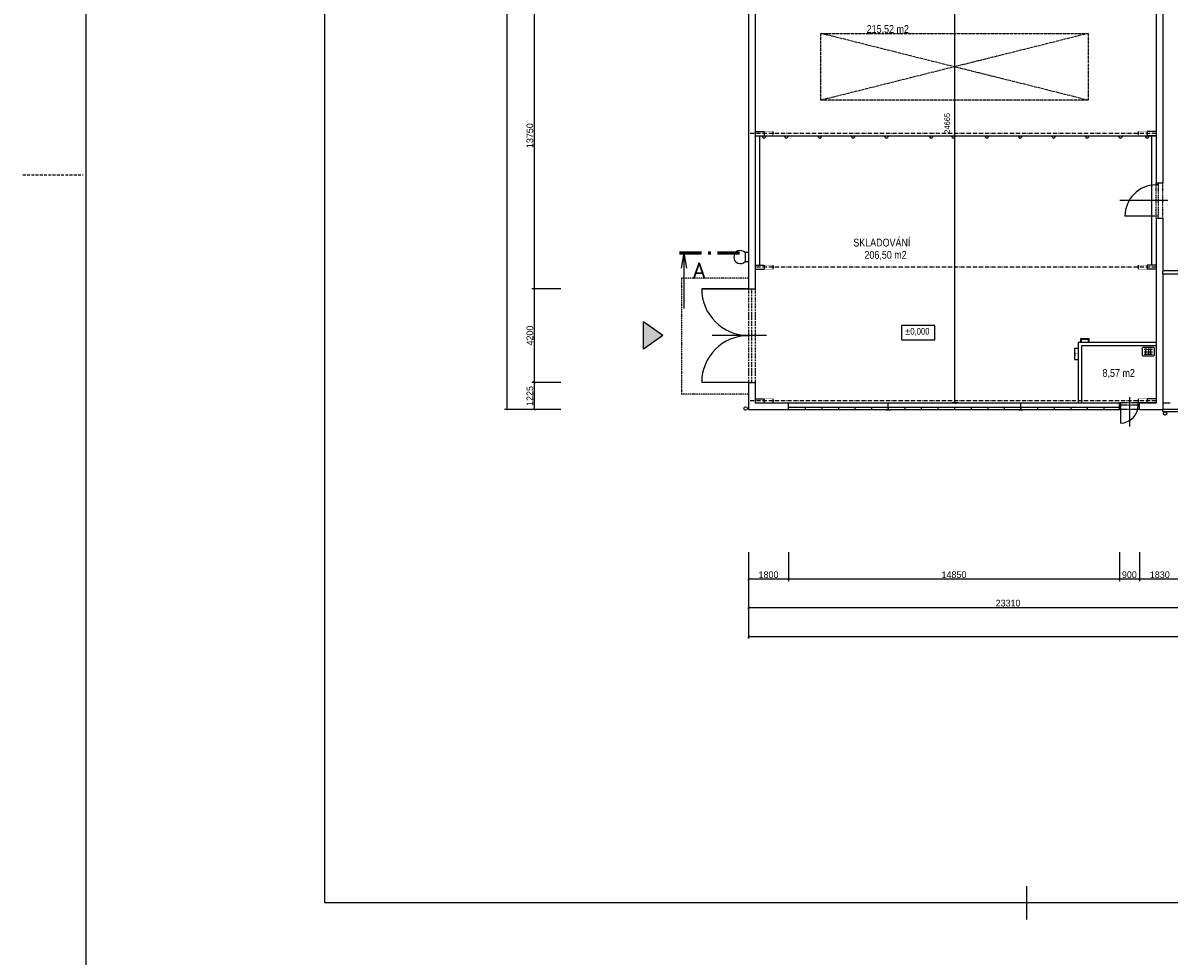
# Model space of a CAD drawing. Header units: millimetres. Extents: x -637441 to -130928, y -380379 to -53767.
# Tile 1 of 193: x -637441 to -585990, y -311380 to -269486. Entities that reach past the tile are written whole.
import ezdxf

# ---------------------------------------------------------------- set-up
doc = ezdxf.new("R2010")
doc.units = ezdxf.units.MM
doc.header["$LTSCALE"] = 10
for name, pattern in [('ACAD_ISO03W100', [30, 12, -18]), ('ACAD_ISO05W100', [34, 24, -3, 0.5, -3, 0.5, -3]), ('ACAD_ISO10W100', [18.5, 12, -3, 0.5, -3]), ('ACAD_ISO12W100', [22, 12, -3, 0.5, -3, 0.5, -3]), ('DASHDOT', [25.4, 12.7, -6.35, 0, -6.35]), ('DASHED', [19.05, 12.7, -6.35])]:
    doc.linetypes.add(name, pattern=pattern)
for name, color, linetype, lineweight in [('_POŽÁR', 240, 'Continuous', 50), ('CKKOTY', 7, 'Continuous', 25), ('CKSYMBOLY', 7, 'Continuous', 25), ('CKTEXTY_MALE', 7, 'Continuous', 25)]:
    doc.layers.add(name, color=color, linetype=linetype, lineweight=lineweight)
for name, color, linetype in [('Kóty', 7, 'Continuous'), ('Osy', 1, 'DASHDOT'), ('POPIS', 7, 'Continuous'), ('Rozhraní materiálů', 7, 'Continuous'), ('SLABE', 7, 'Continuous'), ('SLABĚ', 7, 'Continuous'), ('Výplně otvorů', 7, 'Continuous'), ('ZARIZOVAKY', 7, 'Continuous'), ('ZDIVO', 6, 'Continuous')]:
    doc.layers.add(name, color=color, linetype=linetype)
doc.styles.add('NARROW', font='txt')
doc.styles.get("Standard").update_dxf_attribs({"font": 'simplex.shx', "width": 0.8})
doc.styles.add('TGV styl', font='txt')
doc.linetypes.add('Hranice_plot_drat', pattern='A,25,[103,cadkon.shx,S=3.5,R=0,X=0,Y=3.5],25', length=50)
doc.dimstyles.new('VNITŘEK 1-200', dxfattribs={"dimtxt": 250, "dimasz": 100, "dimexe": 100, "dimexo": 250, "dimgap": 40, "dimtad": 1, "dimdec": 0, "dimzin": 0, "dimdsep": 46, "dimtxsty": 'TGV styl', "dimblk1": 'ARCHTICK', "dimblk2": 'ARCHTICK', "dimsah": 1, "dimcen": 0.09, "dimclrd": 256, "dimclre": 256, "dimclrt": 220, "dimadec": 0, "dimazin": 0, "dimtfac": 1, "dimtdec": 0, "dimtofl": 0, "dimtmove": 2, "dimatfit": 3, "dimldrblk": 'ARCHTICK', "dimfxl": 150, "dimfxlon": 1, "dimtolj": 1, "dimtzin": 0, "dimarcsym": 0})
doc.dimstyles.new('VNĚJŠEK 1-100', dxfattribs={"dimtxt": 300, "dimasz": 100, "dimexe": 100, "dimexo": 250, "dimgap": 40, "dimtad": 1, "dimdec": 0, "dimzin": 0, "dimdsep": 46, "dimtxsty": 'TGV styl', "dimblk1": 'ARCHTICK', "dimblk2": 'ARCHTICK', "dimsah": 1, "dimcen": 0.09, "dimclrd": 256, "dimclre": 256, "dimclrt": 220, "dimadec": 0, "dimazin": 0, "dimtfac": 1, "dimtdec": 0, "dimtofl": 0, "dimtmove": 2, "dimatfit": 3, "dimldrblk": 'ARCHTICK', "dimfxl": 350, "dimfxlon": 1, "dimtolj": 1, "dimtzin": 0, "dimarcsym": 0})

# ---------------------------------------------------------------- blocks, each defined once
blk = doc.blocks.new('_ArchTick')
at = {"color": 0, "const_width": 0.15}
blk.add_lwpolyline([(-0.5, -0.5), (0.5, 0.5)], dxfattribs=at)
blk = doc.blocks.new('*D145')
at = {"layer": 'DEFPOINTS', "color": 0, "ltscale": 0.35}
for p in [(-611821, -237908), (-615724, -286848), (-604871, -286848)]:
    blk.add_point(p, dxfattribs=at)
at = {"layer": 'Kóty', "lineweight": -2, "ltscale": 0.35}
for p, q in [((-614524, -237908), (-615824, -237908)), ((-615724, -237908), (-615724, -286848)), ((-614524, -286848), (-615824, -286848))]:
    blk.add_line(p, q, dxfattribs=at)
at = {"layer": 'Kóty', "lineweight": -2, "ltscale": 0.35, "xscale": 100, "yscale": 100, "zscale": 100}
for p, rotation in [((-615724, -237908), 90), ((-615724, -286848), 270)]:
    blk.add_blockref('_ArchTick', p, dxfattribs=dict(at, rotation=rotation))
at = {"layer": 'Kóty', "color": 220, "ltscale": 0.35, "insert": (-615914, -262378), "char_height": 300, "attachment_point": 5, "rotation": 90, "style": 'TGV styl'}
blk.add_mtext('\\A1;48940', dxfattribs=at)
blk = doc.blocks.new('*D157')
at = {"layer": 'DEFPOINTS', "color": 0, "ltscale": 0.35}
for p in [(-604871, -267673), (-614492, -281423), (-604871, -281423)]:
    blk.add_point(p, dxfattribs=at)
at = {"layer": 'Kóty', "lineweight": -2, "ltscale": 0.35}
for p, q in [((-613292, -267673), (-614592, -267673)), ((-614492, -267673), (-614492, -281423)), ((-613292, -281423), (-614592, -281423))]:
    blk.add_line(p, q, dxfattribs=at)
at = {"layer": 'Kóty', "lineweight": -2, "ltscale": 0.35, "xscale": 100, "yscale": 100, "zscale": 100}
for p, rotation in [((-614492, -267673), 90), ((-614492, -281423), 270)]:
    blk.add_blockref('_ArchTick', p, dxfattribs=dict(at, rotation=rotation))
at = {"layer": 'Kóty', "color": 220, "ltscale": 0.35, "insert": (-614682, -274548), "char_height": 300, "attachment_point": 5, "rotation": 90, "style": 'TGV styl'}
blk.add_mtext('\\A1;13750', dxfattribs=at)
blk = doc.blocks.new('*D158')
at = {"layer": 'DEFPOINTS', "color": 0, "ltscale": 0.35}
for p in [(-604871, -281423), (-614492, -285623), (-604871, -285623)]:
    blk.add_point(p, dxfattribs=at)
at = {"layer": 'Kóty', "lineweight": -2, "ltscale": 0.35}
for p, q in [((-613292, -281423), (-614592, -281423)), ((-614492, -281423), (-614492, -285623)), ((-613292, -285623), (-614592, -285623))]:
    blk.add_line(p, q, dxfattribs=at)
at = {"layer": 'Kóty', "lineweight": -2, "ltscale": 0.35, "xscale": 100, "yscale": 100, "zscale": 100}
for p, rotation in [((-614492, -281423), 90), ((-614492, -285623), 270)]:
    blk.add_blockref('_ArchTick', p, dxfattribs=dict(at, rotation=rotation))
at = {"layer": 'Kóty', "color": 220, "ltscale": 0.35, "insert": (-614682, -283523), "char_height": 300, "attachment_point": 5, "rotation": 90, "style": 'TGV styl'}
blk.add_mtext('\\A1;4200', dxfattribs=at)
blk = doc.blocks.new('*D159')
at = {"layer": 'DEFPOINTS', "color": 0, "ltscale": 0.35}
for p in [(-604871, -285623), (-614492, -286848), (-604871, -286848)]:
    blk.add_point(p, dxfattribs=at)
at = {"layer": 'Kóty', "lineweight": -2, "ltscale": 0.35}
for p, q in [((-613292, -285623), (-614592, -285623)), ((-614492, -285623), (-614492, -286848)), ((-613292, -286848), (-614592, -286848))]:
    blk.add_line(p, q, dxfattribs=at)
at = {"layer": 'Kóty', "lineweight": -2, "ltscale": 0.35, "xscale": 100, "yscale": 100, "zscale": 100}
for p, rotation in [((-614492, -285623), 90), ((-614492, -286848), 270)]:
    blk.add_blockref('_ArchTick', p, dxfattribs=dict(at, rotation=rotation))
at = {"layer": 'Kóty', "color": 220, "ltscale": 0.35, "insert": (-614682, -286235), "char_height": 300, "attachment_point": 5, "rotation": 90, "style": 'TGV styl'}
blk.add_mtext('\\A1;1225', dxfattribs=at)
blk = doc.blocks.new('*D160')
at = {"layer": 'DEFPOINTS', "color": 0, "ltscale": 0.35}
for p in [(-604871, -286848), (-603071, -286853), (-603071, -294450)]:
    blk.add_point(p, dxfattribs=at)
at = {"layer": 'Kóty', "lineweight": -2, "ltscale": 0.35}
for p, q in [((-604871, -293250), (-604871, -294550)), ((-603071, -293250), (-603071, -294550)), ((-604871, -294450), (-603071, -294450))]:
    blk.add_line(p, q, dxfattribs=at)
at = {"layer": 'Kóty', "lineweight": -2, "ltscale": 0.35, "xscale": 100, "yscale": 100, "zscale": 100, "rotation": 180}
blk.add_blockref('_ArchTick', (-604871, -294450), dxfattribs=at)
at = {"layer": 'Kóty', "lineweight": -2, "ltscale": 0.35, "xscale": 100, "yscale": 100, "zscale": 100}
blk.add_blockref('_ArchTick', (-603071, -294450), dxfattribs=at)
at = {"layer": 'Kóty', "color": 220, "ltscale": 0.35, "insert": (-603971, -294260), "char_height": 300, "attachment_point": 5, "style": 'TGV styl'}
blk.add_mtext('\\A1;1800', dxfattribs=at)
blk = doc.blocks.new('*D161')
at = {"layer": 'DEFPOINTS', "color": 0, "ltscale": 0.35}
for p in [(-603071, -286853), (-588221, -286858), (-588221, -294450)]:
    blk.add_point(p, dxfattribs=at)
at = {"layer": 'Kóty', "lineweight": -2, "ltscale": 0.35}
for p, q in [((-603071, -293250), (-603071, -294550)), ((-588221, -293250), (-588221, -294550)), ((-603071, -294450), (-588221, -294450))]:
    blk.add_line(p, q, dxfattribs=at)
at = {"layer": 'Kóty', "lineweight": -2, "ltscale": 0.35, "xscale": 100, "yscale": 100, "zscale": 100, "rotation": 180}
blk.add_blockref('_ArchTick', (-603071, -294450), dxfattribs=at)
at = {"layer": 'Kóty', "lineweight": -2, "ltscale": 0.35, "xscale": 100, "yscale": 100, "zscale": 100}
blk.add_blockref('_ArchTick', (-588221, -294450), dxfattribs=at)
at = {"layer": 'Kóty', "color": 220, "ltscale": 0.35, "insert": (-595646, -294260), "char_height": 300, "attachment_point": 5, "style": 'TGV styl'}
blk.add_mtext('\\A1;14850', dxfattribs=at)
blk = doc.blocks.new('*D162')
at = {"layer": 'DEFPOINTS', "color": 0, "ltscale": 0.35}
for p in [(-588221, -286858), (-587321, -286848), (-587321, -294450)]:
    blk.add_point(p, dxfattribs=at)
at = {"layer": 'Kóty', "lineweight": -2, "ltscale": 0.35}
for p, q in [((-588221, -293250), (-588221, -294550)), ((-587321, -293250), (-587321, -294550)), ((-588221, -294450), (-587321, -294450))]:
    blk.add_line(p, q, dxfattribs=at)
at = {"layer": 'Kóty', "lineweight": -2, "ltscale": 0.35, "xscale": 100, "yscale": 100, "zscale": 100, "rotation": 180}
blk.add_blockref('_ArchTick', (-588221, -294450), dxfattribs=at)
at = {"layer": 'Kóty', "lineweight": -2, "ltscale": 0.35, "xscale": 100, "yscale": 100, "zscale": 100}
blk.add_blockref('_ArchTick', (-587321, -294450), dxfattribs=at)
at = {"layer": 'Kóty', "color": 220, "ltscale": 0.35, "insert": (-587771, -294260), "char_height": 300, "attachment_point": 5, "style": 'TGV styl'}
blk.add_mtext('\\A1;900', dxfattribs=at)
blk = doc.blocks.new('*D163')
at = {"layer": 'DEFPOINTS', "color": 0, "ltscale": 0.35}
for p in [(-587321, -286848), (-585491, -286848), (-585491, -294450)]:
    blk.add_point(p, dxfattribs=at)
at = {"layer": 'Kóty', "lineweight": -2, "ltscale": 0.35}
for p, q in [((-587321, -293250), (-587321, -294550)), ((-585491, -293250), (-585491, -294550)), ((-587321, -294450), (-585491, -294450))]:
    blk.add_line(p, q, dxfattribs=at)
at = {"layer": 'Kóty', "lineweight": -2, "ltscale": 0.35, "xscale": 100, "yscale": 100, "zscale": 100, "rotation": 180}
blk.add_blockref('_ArchTick', (-587321, -294450), dxfattribs=at)
at = {"layer": 'Kóty', "lineweight": -2, "ltscale": 0.35, "xscale": 100, "yscale": 100, "zscale": 100}
blk.add_blockref('_ArchTick', (-585491, -294450), dxfattribs=at)
at = {"layer": 'Kóty', "color": 220, "ltscale": 0.35, "insert": (-586406, -294260), "char_height": 300, "attachment_point": 5, "style": 'TGV styl'}
blk.add_mtext('\\A1;1830', dxfattribs=at)
blk = doc.blocks.new('*D43')
at = {"layer": 'DEFPOINTS', "color": 0, "ltscale": 0.35}
for p in [(-604871, -286948), (-581561, -287028), (-581561, -295726)]:
    blk.add_point(p, dxfattribs=at)
at = {"layer": 'Kóty', "lineweight": -2, "ltscale": 0.35}
for p, q in [((-604871, -294526), (-604871, -295826)), ((-581561, -294526), (-581561, -295826)), ((-604871, -295726), (-581561, -295726))]:
    blk.add_line(p, q, dxfattribs=at)
at = {"layer": 'Kóty', "lineweight": -2, "ltscale": 0.35, "xscale": 100, "yscale": 100, "zscale": 100, "rotation": 180}
blk.add_blockref('_ArchTick', (-604871, -295726), dxfattribs=at)
at = {"layer": 'Kóty', "lineweight": -2, "ltscale": 0.35, "xscale": 100, "yscale": 100, "zscale": 100}
blk.add_blockref('_ArchTick', (-581561, -295726), dxfattribs=at)
at = {"layer": 'Kóty', "color": 220, "ltscale": 0.35, "insert": (-593216, -295536), "char_height": 300, "attachment_point": 5, "style": 'TGV styl'}
blk.add_mtext('\\A1;23310', dxfattribs=at)
blk = doc.blocks.new('*D44')
at = {"layer": 'DEFPOINTS', "color": 0, "ltscale": 0.35}
for p in [(-604871, -287037), (-544091, -287117), (-544091, -297026)]:
    blk.add_point(p, dxfattribs=at)
at = {"layer": 'Kóty', "lineweight": -2, "ltscale": 0.35}
for p, q in [((-604871, -295826), (-604871, -297126)), ((-544091, -295826), (-544091, -297126)), ((-604871, -297026), (-544091, -297026))]:
    blk.add_line(p, q, dxfattribs=at)
at = {"layer": 'Kóty', "lineweight": -2, "ltscale": 0.35, "xscale": 100, "yscale": 100, "zscale": 100, "rotation": 180}
blk.add_blockref('_ArchTick', (-604871, -297026), dxfattribs=at)
at = {"layer": 'Kóty', "lineweight": -2, "ltscale": 0.35, "xscale": 100, "yscale": 100, "zscale": 100}
blk.add_blockref('_ArchTick', (-544091, -297026), dxfattribs=at)
at = {"layer": 'Kóty', "color": 220, "ltscale": 0.35, "insert": (-574481, -296836), "char_height": 300, "attachment_point": 5, "style": 'TGV styl'}
blk.add_mtext('\\A1;60780', dxfattribs=at)
blk = doc.blocks.new('*D226')
at = {"layer": 'DEFPOINTS', "color": 0, "ltscale": 0.35}
for p in [(-594721, -261883), (-595621, -286548), (-590071, -286548)]:
    blk.add_point(p, dxfattribs=at)
at = {"layer": 'Kóty', "lineweight": -2, "ltscale": 0.35}
for p, q in [((-595471, -261883), (-595721, -261883)), ((-595621, -261883), (-595621, -286548)), ((-595471, -286548), (-595721, -286548))]:
    blk.add_line(p, q, dxfattribs=at)
at = {"layer": 'Kóty', "lineweight": -2, "ltscale": 0.35, "xscale": 100, "yscale": 100, "zscale": 100}
for p, rotation in [((-595621, -261883), 90), ((-595621, -286548), 270)]:
    blk.add_blockref('_ArchTick', p, dxfattribs=dict(at, rotation=rotation))
at = {"layer": 'Kóty', "color": 220, "ltscale": 0.35, "insert": (-595949, -273994), "char_height": 250, "attachment_point": 5, "rotation": 90, "style": 'TGV styl'}
blk.add_mtext('\\A1;24665', dxfattribs=at)
blk = doc.blocks.new('rez1_dl')
for q in [(-0.122, -0.689), (0, -2.5), (0.122, -0.689)]:
    blk.add_line((0, 0), q)
at = {"const_width": 0.14}
for points in [[(-0.196, 0), (0.804, 0)], [(1.084, 0), (1.224, 0)], [(1.504, 0), (2.504, 0)]]:
    blk.add_lwpolyline(points, dxfattribs=at)
blk.add_attdef('A', (0.397, -0.451), '', height=0.7, rotation=270)
blk.add_attdef('A', (0.422, -1.145), '', height=0.7)

msp = doc.modelspace()

# ---------------------------------------------------------------- hatches: boundary and pattern name
at = {"layer": '_POŽÁR', "ltscale": 0.35}
h = msp.add_hatch(color=256, dxfattribs=at)
h.paths.add_polyline_path([(-609578.364, -282907.722), (-609578.364, -284135.188), (-608716.723, -283521.455)])
h.paths.add_polyline_path([(-571670.365, -293203.309), (-572020.625, -293760.847), (-571320.105, -293760.847)])
h.paths.add_polyline_path([(-541665.284, -260889.407), (-542526.924, -261503.14), (-541665.284, -262116.873)])
h.paths.add_polyline_path([(-541665.284, -259383.537), (-542526.924, -259997.27), (-541665.284, -260611.003)])
h.paths.add_polyline_path([(-541665.284, -251854.183), (-542526.924, -252467.916), (-541665.284, -253081.649)])
h.paths.add_polyline_path([(-605818.342, -223991.113), (-606200.788, -223991.113), (-606200.788, -223069.448), (-606417.87, -223069.448), (-606417.87, -223991.113), (-606800.315, -223991.113), (-606309.329, -224680.426)])

# ---------------------------------------------------------------- linework, layer by layer
at = {"layer": 'CKKOTY', "color": 7}
msp.add_line((-592386.051, -308240.735), (-592386.051, -309742.365), dxfattribs=at)
msp.add_lwpolyline([(-623886.051, -219891.55), (-529386.051, -219891.55), (-529386.051, -308991.55), (-623886.051, -308991.55)], close=True, dxfattribs=at)
at = {"layer": 'CKTEXTY_MALE'}
msp.add_lwpolyline([(-634601.617, -54078.397), (-291719.074, -54078.397), (-291719.074, -380378.814), (-634601.617, -380378.814)], close=True, dxfattribs=at)
at = {"layer": 'Kóty'}
msp.add_line((-586042.954, -277457.964), (-588195.936, -277457.964), dxfattribs=at)
at = {"layer": 'Kóty', "ltscale": 10}
msp.add_line((-604065.228, -283522.964), (-606500.26, -283522.964), dxfattribs=at)
at = {"layer": 'Kóty', "ltscale": 50}
msp.add_line((-587771.228, -286280.636), (-587771.228, -287600.922), dxfattribs=at)
at = {"layer": 'Osy', "linetype": 'ACAD_ISO10W100', "ltscale": 1.5}
for p, q in [((-586571.228, -274457.964), (-604871.228, -274457.964)), ((-586571.228, -280457.964), (-604571.228, -280457.964)), ((-586571.228, -286457.964), (-604871.228, -286457.964))]:
    msp.add_line(p, q, dxfattribs=at)
at = {"layer": 'POPIS'}
for p, q in [((-590239.235, -284099.179), (-590239.235, -284596.613)), ((-590071.228, -284099.179), (-590239.235, -284099.179)), ((-590071.228, -284099.179), (-590071.228, -284596.613)), ((-590239.235, -284596.613), (-590071.228, -284596.613))]:
    msp.add_line(p, q, dxfattribs=at)
msp.add_lwpolyline([(-598004.697, -283715.048), (-596500.867, -283715.048), (-596500.867, -283064.504), (-598004.697, -283064.504)], close=True, dxfattribs=at)
at = {"layer": 'Rozhraní materiálů', "linetype": 'ACAD_ISO03W100'}
msp.add_line((-586271.228, -280753.185), (-586271.228, -280603.185), dxfattribs=at)
at = {"layer": 'SLABE', "linetype": 'ACAD_ISO05W100', "ltscale": 0.5}
for p, q in [((-601621.228, -269957.964), (-589621.228, -269957.964)), ((-589621.228, -272957.964), (-601621.228, -269957.964)), ((-589621.228, -269957.964), (-601621.228, -272957.964)), ((-601621.228, -272957.964), (-601621.228, -269957.964)), ((-589621.228, -269957.964), (-589621.228, -272957.964)), ((-589621.228, -272957.964), (-601621.228, -272957.964))]:
    msp.add_line(p, q, dxfattribs=at)
at = {"layer": 'SLABE', "linetype": 'ACAD_ISO05W100', "ltscale": 50}
for p, q in [((-604371.228, -274547.964), (-604371.228, -280367.964)), ((-586771.228, -274547.964), (-586771.228, -280367.964))]:
    msp.add_line(p, q, dxfattribs=at)
at = {"layer": 'SLABE', "ltscale": 100}
msp.add_line((-604738.41, -283522.964), (-604871.228, -283522.964), dxfattribs=at)
at = {"layer": 'SLABE'}
for p, q in [((-603071.228, -286547.964), (-588221.228, -286547.964)), ((-603071.228, -286547.964), (-603071.228, -286547.964)), ((-603071.228, -286857.964), (-603071.228, -286847.964)), ((-592641.228, -286757.964), (-592641.228, -286857.964)), ((-588221.228, -286857.964), (-588221.228, -286697.964)), ((-588221.228, -286757.964), (-588221.228, -286857.964))]:
    msp.add_line(p, q, dxfattribs=at)
at = {"layer": 'SLABE', "ltscale": 50}
msp.add_line((-583091.29, -286847.964), (-586271.228, -286847.964), dxfattribs=at)
at = {"layer": 'SLABE'}
for points in [[(-589951.228, -283839.964), (-589951.228, -283659.964), (-589591.228, -283659.964), (-589591.228, -283839.964)], [(-589921.228, -283839.964), (-589921.228, -283839.964), (-589921.228, -283689.964), (-589621.228, -283689.964), (-589621.228, -283839.964)]]:
    msp.add_lwpolyline(points, dxfattribs=at)
at = {"layer": 'SLABĚ'}
for p, q in [((-604571.228, -274367.964), (-604171.228, -274367.964)), ((-604571.228, -274547.964), (-604171.228, -274547.964)), ((-604171.228, -274367.964), (-604171.228, -274547.964)), ((-586571.228, -274367.964), (-586971.228, -274367.964)), ((-586971.228, -274367.964), (-586971.228, -274547.964)), ((-586571.228, -274547.964), (-586971.228, -274547.964)), ((-604871.228, -279797.964), (-605021.228, -279797.964)), ((-605021.228, -279797.964), (-605021.228, -280197.964)), ((-605021.228, -280197.964), (-604871.228, -280197.964)), ((-604571.228, -280367.964), (-604171.228, -280367.964)), ((-604171.228, -280367.964), (-604171.228, -280547.964)), ((-586571.228, -280367.964), (-586971.228, -280367.964)), ((-586971.228, -280367.964), (-586971.228, -280547.964)), ((-604571.228, -280547.964), (-604171.228, -280547.964)), ((-586571.228, -280547.964), (-586971.228, -280547.964)), ((-608716.723, -283521.455), (-609578.364, -282907.722)), ((-609578.364, -283387.779), (-609578.364, -282909.722)), ((-609578.364, -284137.188), (-609578.364, -282909.722)), ((-608716.723, -283521.455), (-609578.364, -284135.188)), ((-604571.228, -286367.964), (-604171.228, -286367.964)), ((-604171.228, -286367.964), (-604171.228, -286547.964)), ((-586571.228, -286367.964), (-586971.228, -286367.964)), ((-586971.228, -286367.964), (-586971.228, -286547.964))]:
    msp.add_line(p, q, dxfattribs=at)
at = {"layer": 'SLABĚ', "linetype": 'Hranice_plot_drat', "ltscale": 0.5}
msp.add_line((-604571.228, -274548.964), (-586571.228, -274548.964), dxfattribs=at)
at = {"layer": 'SLABĚ', "linetype": 'ACAD_ISO03W100', "ltscale": 0.05}
for p, q in [((-604171.228, -274367.964), (-603771.228, -274367.964)), ((-604171.228, -274547.964), (-603771.228, -274547.964)), ((-603771.228, -274367.964), (-603771.228, -274547.964)), ((-587371.228, -274367.964), (-587371.228, -274547.964)), ((-586971.228, -274367.964), (-587371.228, -274367.964)), ((-586971.228, -274547.964), (-587371.228, -274547.964)), ((-604171.228, -280367.964), (-603771.228, -280367.964)), ((-603771.228, -280367.964), (-603771.228, -280547.964)), ((-587371.228, -280367.964), (-587371.228, -280547.964)), ((-586971.228, -280367.964), (-587371.228, -280367.964)), ((-604171.228, -280547.964), (-603771.228, -280547.964)), ((-586971.228, -280547.964), (-587371.228, -280547.964)), ((-604171.228, -286367.964), (-603771.228, -286367.964)), ((-603771.228, -286367.964), (-603771.228, -286547.964)), ((-587371.228, -286367.964), (-587371.228, -286547.964)), ((-586971.228, -286367.964), (-587371.228, -286367.964))]:
    msp.add_line(p, q, dxfattribs=at)
at = {"layer": 'SLABĚ', "linetype": 'ACAD_ISO12W100', "ltscale": 0.35}
msp.add_line((-586271.228, -278257.964), (-586271.228, -276657.964), dxfattribs=at)
at = {"layer": 'SLABĚ', "linetype": 'ACAD_ISO12W100', "ltscale": 0.45}
for p, q in [((-607871.228, -280945.964), (-607871.228, -286145.964)), ((-604871.228, -280945.964), (-607871.228, -280945.964)), ((-604871.228, -286145.964), (-607871.228, -286145.964))]:
    msp.add_line(p, q, dxfattribs=at)
at = {"layer": 'SLABĚ', "linetype": 'ACAD_ISO12W100', "ltscale": 0.6}
msp.add_line((-604571.228, -281422.964), (-604571.228, -285622.964), dxfattribs=at)
at = {"layer": 'SLABĚ', "linetype": 'ACAD_ISO12W100', "ltscale": 0.2}
msp.add_line((-587321.228, -286847.964), (-588221.228, -286847.964), dxfattribs=at)
at = {"layer": 'SLABĚ', "ltscale": 0.35}
for centre in [(-604171.228, -274608.964), (-603171.228, -274608.964), (-601671.228, -274608.964), (-600171.228, -274608.964), (-598671.228, -274608.964), (-596671.228, -274608.964), (-595671.228, -274608.964), (-594171.228, -274608.964), (-592671.228, -274608.964), (-591171.228, -274608.964), (-589671.228, -274608.964), (-588171.228, -274608.964), (-586971.228, -274608.964)]:
    msp.add_circle(centre, 60, dxfattribs=at)
at = {"layer": 'SLABĚ'}
for centre in [(-604998.97, -286796.486), (-586167.389, -287015.3)]:
    msp.add_circle(centre, 75, dxfattribs=at)
msp.add_arc((-605235.162, -279997.964), 292.862, 43.0719658, 316.9280342, dxfattribs=at)
at = {"layer": 'Výplně otvorů', "linetype": 'ACAD_ISO12W100', "lineweight": -3, "ltscale": 0.35}
for p, q in [((-586571.228, -278257.964), (-586571.228, -276657.964)), ((-586471.228, -278257.964), (-586471.228, -276657.964))]:
    msp.add_line(p, q, dxfattribs=at)
at = {"layer": 'Výplně otvorů'}
for p, q in [((-586471.228, -276757.964), (-586571.228, -276757.964)), ((-586471.228, -278157.964), (-587971.228, -278157.964))]:
    msp.add_line(p, q, dxfattribs=at)
at = {"layer": 'Výplně otvorů', "lineweight": -3}
for p, q in [((-604871.228, -281422.964), (-606971.228, -281422.964)), ((-606971.228, -281422.964), (-604871.228, -281422.964)), ((-604871.228, -281422.964), (-606971.228, -281422.964)), ((-604871.228, -285622.964), (-606971.228, -285622.964)), ((-588171.228, -286547.964), (-588171.228, -287448.964)), ((-587371.228, -286648.964), (-587371.228, -286547.964)), ((-588221.228, -286757.964), (-603071.228, -286757.964)), ((-588221.228, -286857.964), (-603071.228, -286857.964)), ((-602326.228, -286757.964), (-602326.228, -286857.964)), ((-601581.228, -286757.964), (-601581.228, -286857.964)), ((-600836.228, -286758.986), (-600836.228, -286858.986)), ((-600091.228, -286757.964), (-600091.228, -286857.964)), ((-599346.228, -286757.964), (-599346.228, -286857.964)), ((-597856.228, -286757.964), (-597856.228, -286857.964)), ((-597111.228, -286757.964), (-597111.228, -286857.964)), ((-596366.228, -286757.964), (-596366.228, -286857.964)), ((-595621.228, -286757.964), (-595621.228, -286857.964)), ((-594876.228, -286757.964), (-594876.228, -286857.964)), ((-594131.228, -286757.964), (-594131.228, -286857.964)), ((-593386.228, -286757.964), (-593386.228, -286857.964)), ((-591896.228, -286757.964), (-591896.228, -286857.964)), ((-591151.228, -286757.964), (-591151.228, -286857.964)), ((-590406.228, -286757.964), (-590406.228, -286857.964)), ((-589661.228, -286757.964), (-589661.228, -286857.964)), ((-588916.228, -286757.964), (-588916.228, -286857.964))]:
    msp.add_line(p, q, dxfattribs=at)
at = {"layer": 'Výplně otvorů', "linetype": 'ACAD_ISO12W100', "lineweight": -3, "ltscale": 0.6}
for p, q in [((-604871.228, -281422.964), (-604871.228, -285622.964)), ((-604738.857, -281422.964), (-604738.857, -285622.964))]:
    msp.add_line(p, q, dxfattribs=at)
at = {"layer": 'Výplně otvorů', "linetype": 'ACAD_ISO12W100', "lineweight": -3, "ltscale": 0.2}
for p, q in [((-587321.228, -286547.964), (-588221.228, -286547.964)), ((-587321.228, -286648.964), (-588221.228, -286648.964))]:
    msp.add_line(p, q, dxfattribs=at)
at = {"layer": 'Výplně otvorů'}
for centre, radius, start, end in [((-586571.228, -278157.964), 1400, 90, 180), ((-604871.228, -281422.964), 2100, 180, 270), ((-604871.228, -285622.964), 2100, 90, 180)]:
    msp.add_arc(centre, radius, start, end, dxfattribs=at)
at = {"layer": 'Výplně otvorů', "lineweight": -3}
msp.add_arc((-588171.228, -286648.964), 800, 270, 0, dxfattribs=at)
at = {"layer": 'ZARIZOVAKY'}
for p, q in [((-587191.115, -284090.656), (-587191.115, -284400.656)), ((-586681.115, -284060.656), (-587161.115, -284060.656)), ((-587161.115, -284430.656), (-586681.115, -284430.656)), ((-587104.971, -284137.992), (-586734.556, -284137.992)), ((-587104.971, -284245.589), (-586734.556, -284245.589)), ((-587104.971, -284353.186), (-586734.556, -284353.186)), ((-587034.971, -284383.186), (-587034.971, -284107.992)), ((-586919.764, -284107.992), (-586919.764, -284383.186)), ((-586804.556, -284383.186), (-586804.556, -284107.992)), ((-586651.115, -284400.656), (-586651.115, -284090.656))]:
    msp.add_line(p, q, dxfattribs=at)
for centre, start, end in [((-587161.115, -284090.656), 90, 180), ((-587161.115, -284400.656), 180, 270), ((-586681.115, -284090.656), 0, 90), ((-586681.115, -284400.656), 270, 0)]:
    msp.add_arc(centre, 30, start, end, dxfattribs=at)
at = {"layer": 'ZDIVO'}
for p, q in [((-586571.228, -261882.964), (-586571.228, -276657.964)), ((-586271.228, -263357.964), (-586271.228, -276657.964)), ((-604871.228, -267672.964), (-604871.228, -281422.964)), ((-604571.228, -267672.964), (-604571.228, -281422.964)), ((-604571.228, -274367.964), (-604571.228, -274547.964)), ((-586571.228, -274367.964), (-586571.228, -274547.964)), ((-586571.228, -276657.964), (-586271.228, -276657.964)), ((-586571.228, -278257.964), (-586571.228, -286547.964)), ((-586571.228, -278257.964), (-586271.228, -278257.964)), ((-586271.228, -278257.964), (-586271.228, -280603.185)), ((-604571.228, -280367.964), (-604571.228, -280547.964)), ((-586571.228, -280367.964), (-586571.228, -280547.964)), ((-586271.228, -280603.185), (-580371.228, -280603.185)), ((-586271.228, -280753.185), (-580371.228, -280753.185)), ((-586271.228, -280753.185), (-586271.228, -281197.964)), ((-604871.228, -281422.964), (-604571.228, -281422.964)), ((-586271.228, -281197.964), (-586271.228, -285147.964)), ((-586571.228, -283839.964), (-590071.228, -283839.964)), ((-590071.228, -283839.964), (-590071.228, -286547.964)), ((-586571.228, -283989.964), (-589921.228, -283989.964)), ((-589921.228, -283989.964), (-589921.228, -286547.964)), ((-586271.228, -285147.964), (-586271.228, -286847.964)), ((-604871.228, -285622.964), (-604871.228, -286847.964)), ((-604871.228, -285622.964), (-604571.228, -285622.964)), ((-604571.228, -285622.964), (-604571.228, -286547.964)), ((-604571.228, -286367.964), (-604571.228, -286547.964)), ((-604571.228, -286547.964), (-604171.228, -286547.964)), ((-604571.228, -286547.964), (-603071.228, -286547.964)), ((-604171.228, -286547.964), (-603771.228, -286547.964)), ((-603071.228, -286847.964), (-603071.228, -286547.964)), ((-598691.228, -286547.964), (-598511.228, -286547.964)), ((-598601.228, -286857.964), (-598601.228, -286547.964)), ((-592731.228, -286547.964), (-592551.228, -286547.964)), ((-592641.228, -286857.964), (-592641.228, -286547.964)), ((-588221.228, -286547.964), (-588171.228, -286547.964)), ((-588221.228, -286847.964), (-588221.228, -286547.964)), ((-587321.228, -286547.964), (-586571.228, -286547.964)), ((-587321.228, -286847.964), (-587321.228, -286547.964)), ((-586971.228, -286547.964), (-587321.228, -286547.964)), ((-586571.228, -286547.964), (-586971.228, -286547.964)), ((-586571.228, -286367.964), (-586571.228, -286547.964)), ((-586271.228, -286547.964), (-585936.228, -286547.964)), ((-604871.228, -286847.964), (-603071.228, -286847.964)), ((-598691.228, -286857.964), (-598511.228, -286857.964)), ((-598601.228, -286757.964), (-598601.228, -286857.964)), ((-592731.228, -286857.964), (-592551.228, -286857.964)), ((-592641.228, -286757.964), (-592641.228, -286857.964)), ((-587321.228, -286847.964), (-586271.228, -286847.964)), ((-586271.228, -286927.964), (-586271.228, -286847.964)), ((-586271.228, -286927.964), (-585491.29, -286927.964))]:
    msp.add_line(p, q, dxfattribs=at)
at = {"layer": 'ZDIVO', "color": 7, "linetype": 'DASHED'}
msp.add_line((-637440.913, -276300.651), (-634740.913, -276300.651), dxfattribs=at)

# ---------------------------------------------------------------- block references
at = {"layer": 'CKSYMBOLY'}
ref = msp.add_blockref('rez1_dl', (-607776.511, -279814.374), dxfattribs=dict(at, xscale=1000, yscale=1000, zscale=1000))
ref.add_attrib('A', 'A', (-607354.908, -280958.962), dxfattribs={"layer": '0', "height": 700})

# ---------------------------------------------------------------- texts
at = {"layer": 'POPIS', "style": 'NARROW'}
for s, height, p in [('215,52 m2', 350, (-599565.055, -269936.164)), ('SKLADOVÁNÍ', 350, (-600164.257, -279523.322)), ('206,50 m2', 350, (-599664.257, -280073.322)), ('%%P0,000', 300, (-597836.417, -283480.788)), ('H', 150, (-590207.119, -284424.221)), ('8,57 m2', 350, (-588974.994, -285375.524))]:
    msp.add_text(s, height=height, dxfattribs=at).set_placement(p)

# ---------------------------------------------------------------- dimensions: what is measured, and where the dimension line sits
at = {"layer": 'Kóty', "ltscale": 0.35}
for base, p1, p2, picture, middle in [((-615723.668, -286847.964), (-611821.228, -237907.964), (-604871.228, -286847.964), '*D145', (-615913.668, -262377.964)), ((-614491.736, -281422.964), (-604871.228, -267672.964), (-604871.228, -281422.964), '*D157', (-614681.736, -274547.964)), ((-614491.736, -285622.964), (-604871.228, -281422.964), (-604871.228, -285622.964), '*D158', (-614681.736, -283522.964)), ((-614491.736, -286847.964), (-604871.228, -285622.964), (-604871.228, -286847.964), '*D159', (-614681.736, -286235.464))]:
    dim = msp.add_linear_dim(base=base, p1=p1, p2=p2, angle=90, dimstyle='VNĚJŠEK 1-100', override={"dimtxt": 300, "dimfxl": 1200}, dxfattribs=at)
    dim.commit()
    dim.dimension.update_dxf_attribs({"geometry": picture, "text_midpoint": middle})
dim = msp.add_linear_dim(base=(-595621.228, -286547.964), p1=(-594721.228, -261882.964), p2=(-590071.228, -286547.964), angle=90, dimstyle='VNITŘEK 1-200', dxfattribs=at)
dim.commit()
dim.dimension.update_dxf_attribs({"geometry": '*D226', "text_midpoint": (-595949.222, -273993.977), "dimtype": 160})
for base, p1, p2, picture, middle in [((-603071.228, -294449.594), (-604871.228, -286847.964), (-603071.228, -286852.964), '*D160', (-603971.228, -294259.594)), ((-581561.228, -295726.462), (-604871.228, -286947.964), (-581561.228, -287027.964), '*D43', (-593216.228, -295536.462)), ((-544091.228, -297026.462), (-604871.228, -287036.895), (-544091.228, -287116.895), '*D44', (-574481.228, -296836.462)), ((-588221.228, -294449.594), (-603071.228, -286852.964), (-588221.228, -286857.964), '*D161', (-595646.228, -294259.594)), ((-587321.228, -294449.594), (-588221.228, -286857.964), (-587321.228, -286847.964), '*D162', (-587771.228, -294259.594)), ((-585491.29, -294449.594), (-587321.228, -286847.964), (-585491.29, -286847.964), '*D163', (-586406.259, -294259.594))]:
    dim = msp.add_linear_dim(base=base, p1=p1, p2=p2, dimstyle='VNĚJŠEK 1-100', override={"dimtxt": 300, "dimfxl": 1200}, dxfattribs=at)
    dim.commit()
    dim.dimension.update_dxf_attribs({"geometry": picture, "text_midpoint": middle})

doc.saveas('drawing.dxf')
